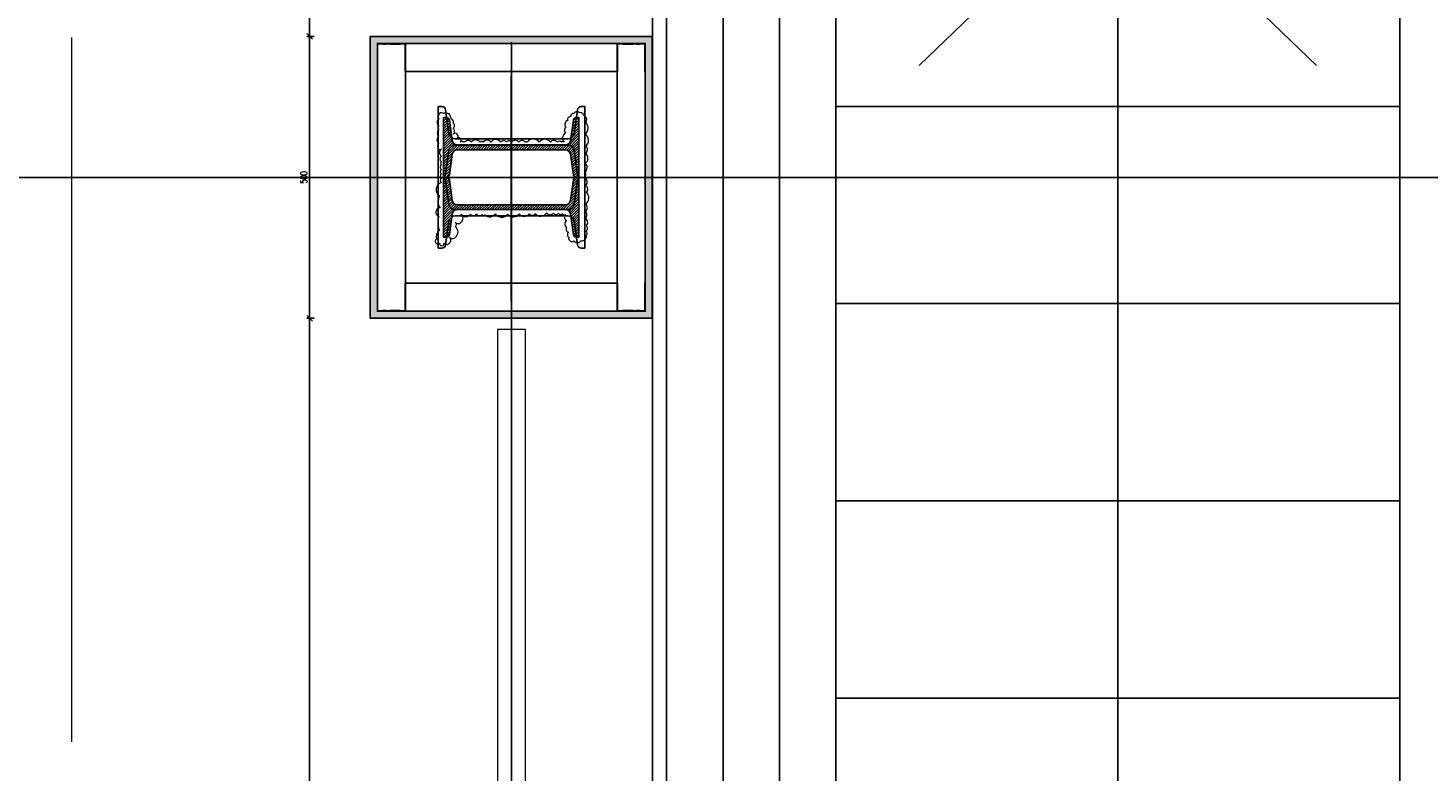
# Model space of a CAD drawing. Header units: centimetres. Extents: x -228435 to 111511, y -89367 to 428125.
# Tile 77 of 219: x -19297 to -16815, y 39947 to 41265. Entities that reach past the tile are written whole.
import ezdxf
from ezdxf.xclip import XClip

# ---------------------------------------------------------------- set-up
doc = ezdxf.new("R2010")
doc.units = ezdxf.units.CM
doc.header["$LTSCALE"] = 50
doc.header["$XCLIPFRAME"] = 0
doc.header["$PDMODE"] = 35
doc.header["$PDSIZE"] = 0.1
for name, pattern in [('Balustrady$0$DASHED', [0.75, 0.5, -0.25]), ('DASHDOT2', [12.7, 6.35, -3.175, 0, -3.175]), ('DIVIDE', [31.75, 12.7, -6.35, 0, -6.35, 0, -6.35])]:
    doc.linetypes.add(name, pattern=pattern)
doc.layers.get('0').update_dxf_attribs({"color": 8})
doc.layers.get('DEFPOINTS').update_dxf_attribs({"color": 8})
for name, color, linetype in [('ARCH_INFO_OSIE', 8, 'Continuous'), ('ARCH_INFO_OSIE_IST', 8, 'DASHDOT2'), ('ARCH_INFO_SCHODY_IST', 8, 'Continuous'), ('ARCH_SCHODY_IST', 8, 'Continuous'), ('ARCH_STROP', 8, 'Continuous'), ('Balustrady$0$ARCH_WITRYNA', 8, 'Continuous'), ('Kondygnacja +0$0$ARCH_STAL_IST', 8, 'Continuous'), ('Kondygnacja -1$0$ARCH_STAL_IST', 8, 'Continuous'), ('Obudowy i okł. słupów$0$ARCH_GK', 8, 'Continuous'), ('Obudowy i okł. słupów$0$ARCH_PROFILE', 8, 'Continuous'), ('Osie rzutów$0$ARCH_INFO_OSIE_OPISY_IST', 8, 'Continuous'), ('RYSUNKOWE_XREF', 8, 'Continuous')]:
    doc.layers.add(name, color=color, linetype=linetype)
for name, color, linetype, lineweight in [('Kondygnacja +0$0$ARCH_WIDOK', 8, 'Continuous', 13), ('Kondygnacja -1$0$ARCH_INFO_WYMIARY', 8, 'Continuous', 9), ('Obudowy i okł. słupów$0$ARCH_hatch', 8, 'Continuous', 13), ('Obudowy i okł. słupów$0$ARCH_WIDOK', 8, 'Continuous', 13)]:
    doc.layers.add(name, color=color, linetype=linetype, lineweight=lineweight)
doc.styles.add('Kondygnacja -1$0$Romans', font='Romans.shx', dxfattribs={"width": 0.7})
doc.dimstyles.new('Kondygnacja -1$0$Wymiary 1-100', dxfattribs={"dimtxt": 12, "dimasz": 10, "dimexe": 5, "dimexo": 0, "dimgap": 4, "dimtad": 1, "dimrnd": 0.5, "dimzin": 12, "dimdsep": 46, "dimtxsty": 'Kondygnacja -1$0$Romans', "dimblk": 'Kondygnacja -1$0$_Oblique', "dimcen": 10, "dimdle": 10, "dimclrt": 55, "dimazin": 0, "dimtfac": 1, "dimtmove": 1, "dimatfit": 3, "dimfxl": 0, "dimtolj": 1, "dimtzin": 0, "dimarcsym": 0})
pattern_1 = [(315, (7779.81467, 18266.4735), (0.224506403, 0.224506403), [])]

# ---------------------------------------------------------------- blocks, each defined once
blk = doc.blocks.new('Osie rzutów')
at = {"layer": 'ARCH_INFO_OSIE_IST', "ltscale": 10}
blk.add_line((4436.04, 8600), (15156.54, 8600), dxfattribs=at)
blk = doc.blocks.new('c blok')
at = {"layer": 'Kondygnacja -1$0$ARCH_STAL_IST'}
h = blk.add_hatch(dxfattribs=at)
h.set_pattern_fill('ANSI31', color=256, scale=0.1, angle=270, style=0)
h.set_pattern_definition(pattern_1)
edge = h.paths.add_edge_path()
edge.add_arc((16972.97, 7625.71), 0.87, 360, 442.0272)
edge.add_line((16973.09, 7626.57), (16969.42, 7627.08))
edge.add_arc((16969.49, 7627.6), 0.52, 180, 262.0272, ccw=False)
edge.add_line((16968.97, 7627.6), (16968.97, 7628.09))
edge.add_line((16968.97, 7628.09), (16979.57, 7628.09))
edge.add_line((16979.57, 7628.09), (16979.57, 7627.6))
edge.add_arc((16979.05, 7627.6), 0.52, -82.0272, 0, ccw=False)
edge.add_line((16979.12, 7627.08), (16975.46, 7626.57))
edge.add_arc((16975.58, 7625.71), 0.87, 97.9728, 180)
edge.add_line((16974.71, 7625.71), (16974.71, 7606.46))
edge.add_arc((16975.58, 7606.46), 0.87, 180, 262.0272)
edge.add_line((16975.46, 7605.6), (16979.12, 7605.09))
edge.add_arc((16979.05, 7604.57), 0.52, 0, 82.0272, ccw=False)
edge.add_line((16979.57, 7604.57), (16979.57, 7604.09))
edge.add_line((16979.57, 7604.09), (16968.97, 7604.09))
edge.add_line((16968.97, 7604.09), (16968.97, 7604.57))
edge.add_arc((16969.49, 7604.57), 0.52, 97.9728, 180, ccw=False)
edge.add_line((16969.42, 7605.09), (16973.09, 7605.6))
edge.add_arc((16972.97, 7606.46), 0.87, 277.9728, 360)
edge.add_line((16973.84, 7606.46), (16973.84, 7625.71))
h = blk.add_hatch(dxfattribs=at)
h.set_pattern_fill('ANSI31', color=256, scale=0.1, angle=270, style=0)
h.set_pattern_definition(pattern_1)
edge = h.paths.add_edge_path()
edge.add_arc((16986.18, 7625.71), 0.87, 97.9728, 180, ccw=False)
edge.add_line((16986.06, 7626.57), (16989.72, 7627.08))
edge.add_arc((16989.65, 7627.6), 0.52, 277.9728, 360)
edge.add_line((16990.17, 7627.6), (16990.17, 7628.09))
edge.add_line((16990.17, 7628.09), (16979.57, 7628.09))
edge.add_line((16979.57, 7628.09), (16979.57, 7627.6))
edge.add_arc((16980.09, 7627.6), 0.52, 180, 262.0272)
edge.add_line((16980.02, 7627.08), (16983.69, 7626.57))
edge.add_arc((16983.57, 7625.71), 0.87, 0, 82.0272, ccw=False)
edge.add_line((16984.44, 7625.71), (16984.44, 7606.46))
edge.add_arc((16983.57, 7606.46), 0.87, 277.9728, 360, ccw=False)
edge.add_line((16983.69, 7605.6), (16980.02, 7605.09))
edge.add_arc((16980.09, 7604.57), 0.52, 97.9728, 180)
edge.add_line((16979.57, 7604.57), (16979.57, 7604.09))
edge.add_line((16979.57, 7604.09), (16990.17, 7604.09))
edge.add_line((16990.17, 7604.09), (16990.17, 7604.57))
edge.add_arc((16989.65, 7604.57), 0.52, 0, 82.0272)
edge.add_line((16989.72, 7605.09), (16986.06, 7605.6))
edge.add_arc((16986.18, 7606.46), 0.87, 180, 262.0272, ccw=False)
edge.add_line((16985.31, 7606.46), (16985.31, 7625.71))
at = {"layer": 'Obudowy i okł. słupów$0$ARCH_hatch'}
h = blk.add_hatch(dxfattribs=at)
h.set_pattern_fill('AR-SAND', color=256, scale=0.01, style=0)
h.paths.add_polyline_path([(16954.57, 7641.09), (16954.57, 7591.09), (17004.57, 7591.09), (17004.57, 7641.09)])
h.paths.add_polyline_path([(17003.32, 7639.84), (17003.32, 7592.34), (16955.82, 7592.34), (16955.82, 7639.84)], flags=16)
at = {"layer": 'ARCH_INFO_OSIE', "linetype": 'DIVIDE', "ltscale": 0.1}
for points in [[(16979.57, 7598.09), (16979.57, 7630.09)], [(16997.52, 7616.09), (16957.62, 7616.09)], [(16974.71, 7616.09), (16984.44, 7616.09)]]:
    blk.add_lwpolyline(points, dxfattribs=at)
at = {"layer": 'Kondygnacja -1$0$ARCH_STAL_IST'}
for points in [[(16973.84, 7625.71, 0.37402), (16973.09, 7626.57), (16969.42, 7627.08, -0.37402), (16968.97, 7627.6), (16968.97, 7628.09), (16979.57, 7628.09), (16979.57, 7627.6, -0.37402), (16979.12, 7627.08), (16975.46, 7626.57, 0.37402), (16974.71, 7625.71), (16974.71, 7606.46, 0.37402), (16975.46, 7605.6), (16979.12, 7605.09, -0.37402), (16979.57, 7604.57), (16979.57, 7604.09), (16968.97, 7604.09), (16968.97, 7604.57, -0.37402), (16969.42, 7605.09), (16973.09, 7605.6, 0.37402), (16973.84, 7606.46)], [(16985.31, 7625.71, -0.37402), (16986.06, 7626.57), (16989.72, 7627.08, 0.37402), (16990.17, 7627.6), (16990.17, 7628.09), (16979.57, 7628.09), (16979.57, 7627.6, 0.37402), (16980.02, 7627.08), (16983.69, 7626.57, -0.37402), (16984.44, 7625.71), (16984.44, 7606.46, -0.37402), (16983.69, 7605.6), (16980.02, 7605.09, 0.37402), (16979.57, 7604.57), (16979.57, 7604.09), (16990.17, 7604.09), (16990.17, 7604.57, 0.37402), (16989.72, 7605.09), (16986.06, 7605.6, -0.37402), (16985.31, 7606.46)]]:
    blk.add_lwpolyline(points, format="xyb", close=True, dxfattribs=at)
at = {"layer": 'Obudowy i okł. słupów$0$ARCH_GK'}
for points in [[(16954.57, 7591.09), (17004.57, 7591.09), (17004.57, 7641.09), (16954.57, 7641.09)], [(16955.82, 7592.34), (17003.32, 7592.34), (17003.32, 7639.84), (16955.82, 7639.84)]]:
    blk.add_lwpolyline(points, close=True, dxfattribs=at)
at = {"layer": 'Obudowy i okł. słupów$0$ARCH_PROFILE'}
for points in [[(16955.84, 7638.25), (16955.92, 7638.34), (16955.92, 7638.84), (16955.82, 7638.94), (16955.82, 7639.84), (16960.8, 7639.84, -1), (16960.8, 7639.79), (16955.87, 7639.79), (16955.87, 7638.96), (16955.97, 7638.86), (16955.97, 7638.32), (16955.87, 7638.22), (16955.87, 7637.76), (16955.97, 7637.66), (16955.97, 7635.82), (16955.87, 7635.72), (16955.87, 7634.89), (16960.8, 7634.89, -1), (16960.8, 7634.84), (16955.82, 7634.84), (16955.82, 7635.74), (16955.92, 7635.84), (16955.92, 7637.64), (16955.84, 7637.72)], [(17003.31, 7638.25), (17003.22, 7638.34), (17003.22, 7638.84), (17003.32, 7638.94), (17003.32, 7639.84), (16998.35, 7639.84, 1), (16998.35, 7639.79), (17003.27, 7639.79), (17003.27, 7638.96), (17003.17, 7638.86), (17003.17, 7638.32), (17003.27, 7638.22), (17003.27, 7637.76), (17003.17, 7637.66), (17003.17, 7635.82), (17003.27, 7635.72), (17003.27, 7634.89), (16998.35, 7634.89, 1), (16998.35, 7634.84), (17003.32, 7634.84), (17003.32, 7635.74), (17003.22, 7635.84), (17003.22, 7637.64), (17003.31, 7637.72)], [(16955.84, 7593.92), (16955.92, 7593.84), (16955.92, 7593.34), (16955.82, 7593.24), (16955.82, 7592.34), (16960.8, 7592.34, 1), (16960.8, 7592.39), (16955.87, 7592.39), (16955.87, 7593.22), (16955.97, 7593.32), (16955.97, 7593.86), (16955.87, 7593.96), (16955.87, 7594.42), (16955.97, 7594.52), (16955.97, 7596.36), (16955.87, 7596.46), (16955.87, 7597.29), (16960.8, 7597.29, 1), (16960.8, 7597.34), (16955.82, 7597.34), (16955.82, 7596.44), (16955.92, 7596.34), (16955.92, 7594.54), (16955.84, 7594.45)], [(17003.31, 7593.92), (17003.22, 7593.84), (17003.22, 7593.34), (17003.32, 7593.24), (17003.32, 7592.34), (16998.35, 7592.34, -1), (16998.35, 7592.39), (17003.27, 7592.39), (17003.27, 7593.22), (17003.17, 7593.32), (17003.17, 7593.86), (17003.27, 7593.96), (17003.27, 7594.42), (17003.17, 7594.52), (17003.17, 7596.36), (17003.27, 7596.46), (17003.27, 7597.29), (16998.35, 7597.29, -1), (16998.35, 7597.34), (17003.32, 7597.34), (17003.32, 7596.44), (17003.22, 7596.34), (17003.22, 7594.54), (17003.31, 7594.45)]]:
    blk.add_lwpolyline(points, format="xyb", close=True, dxfattribs=at)
blk.add_lwpolyline([(16998.32, 7608.34), (16998.32, 7597.34), (16960.82, 7597.34), (16960.82, 7634.84), (16998.32, 7634.84), (16998.32, 7608.34)], dxfattribs=at)
at = {"layer": 'Obudowy i okł. słupów$0$ARCH_WIDOK'}
blk.add_lwpolyline([(16985.81, 7606.7, 0.520567), (16985.81, 7607.17, 0.520567), (16985.81, 7607.93, 0.520567), (16985.81, 7609.16, 0.520567), (16985.81, 7611.14, 0.520567), (16985.81, 7613.26, 0.520567), (16985.81, 7613.62, 0.520567), (16985.81, 7614.77, 0.520567), (16985.81, 7616.05, 0.520567), (16985.81, 7616.92, 0.520567), (16985.81, 7617.97, 0.520567), (16985.81, 7619.73, 0.520567), (16985.81, 7621.1, 0.520567), (16985.81, 7621.63, 0.520567), (16985.81, 7623.18, 0.520567), (16985.81, 7624.3, 0.520567), (16985.81, 7624.61, 0.520567), (16985.81, 7625.14, 0.520567), (16986.46, 7625.14, 0.520567), (16986.46, 7625.71, 0.520567), (16987.24, 7625.71, 0.520567), (16987.24, 7626.4, 0.520567), (16988.25, 7626.4, 0.520567), (16989.19, 7626.4, 0.391103), (16989.88, 7626.7, 0.097049), (16990.46, 7626.93, 0.466209), (16990.88, 7627.53, 0.695481), (16990.81, 7628.07, 0.486099), (16990.88, 7628.85, 0.35864), (16989.92, 7628.97, 0.520567), (16988.75, 7628.94, 0.520567), (16987.98, 7628.94, 0.520567), (16986.88, 7628.94, 0.520567), (16985.59, 7628.94, 0.520567), (16984.58, 7628.94, 0.520567), (16984.58, 7628.49, 0.520567), (16983.32, 7628.49, 0.520567), (16982.34, 7628.49, 0.520567), (16981.8, 7628.49, 0.520567), (16980.93, 7628.49, 0.520567), (16980.18, 7628.49, 0.520567), (16979.39, 7628.49, 0.520567), (16978.66, 7628.49, 0.630412), (16976.28, 7628.82, 0.291029), (16974.15, 7628.73, 0.793013), (16972.62, 7628.97, 0.148616), (16970.16, 7628.88, 0.285246), (16968.59, 7629.35, 1.165163), (16967.9, 7628.79, 1.326239), (16967.91, 7628.03, 0.520567), (16967.91, 7627.08, 0.520567), (16968.98, 7627.08, 0.520567), (16968.98, 7626.01, 0.520567), (16970.78, 7626.01, 0.520567), (16971.59, 7626.01, 0.520567), (16971.59, 7625.03, 0.520567), (16973.05, 7625.03, 0.520567), (16973.05, 7623.35, 0.520567), (16973.09, 7622.27, 0.520567), (16972.96, 7621.26, 0.520567), (16972.94, 7620.73, 0.520567), (16973.11, 7618.98, 0.520567), (16973.05, 7616.75, 0.520567), (16973.11, 7614.72, 0.520567), (16973.11, 7612.93, 0.520567), (16973.13, 7611.84, 0.520567), (16973.28, 7609.82, 0.520567), (16973.22, 7608.64, 0.520567), (16973.17, 7607.75, 0.520567), (16973.13, 7607.04, 0.520567), (16972.98, 7606.51, 0.520567), (16971.89, 7606.28, 0.520567), (16970.67, 7606.28, 0.520567), (16969.85, 7605.98, 0.520567), (16968.92, 7605.84, 0.520567), (16968.39, 7605.73, 0.520567), (16968.29, 7604.99, 0.520567), (16968.31, 7603.75, 0.520567), (16969.28, 7602.8, 0.520567), (16970.06, 7602.84, 0.520567), (16970.98, 7602.8, 0.520567), (16972.29, 7602.99, 0.520567), (16973.51, 7602.99, 0.520567), (16974.84, 7602.91, 0.520567), (16976.9, 7602.82, 0.520567), (16978.12, 7602.87, 0.520567), (16979.57, 7603.16, 0.520567), (16980.54, 7603.06, 0.520567), (16982.03, 7602.99, 0.520567), (16983.8, 7602.93, 0.520567), (16985.08, 7602.91, 0.520567), (16987.25, 7603.03, 0.520567), (16989.25, 7602.91, 0.520567), (16990.58, 7603.31, 0.520567), (16991.04, 7603.98, 0.520567), (16990.91, 7604.95, 0.520567), (16990.37, 7605.54, 0.520567), (16989.67, 7606.09, 0.520567), (16988.43, 7606.43, 0.520567), (16987.46, 7606.43, 0.520567)], format="xyb", close=True, dxfattribs=at)
blk = doc.blocks.new('A$C6FDA0163')
at = {"layer": 'ARCH_INFO_OSIE_IST', "ltscale": 2}
blk.add_line((-190.03, -1830.05, -630), (-190.03, 85.33, -630), dxfattribs=at)
at = {"layer": 'ARCH_INFO_SCHODY_IST'}
for points in [[(-82.5, -1583.85), (-82.5, -1165.28), (-117.71, -1199.21)], [(-82.5, -1583.85), (-82.5, -1165.28), (-47.29, -1199.21)]]:
    blk.add_lwpolyline(points, dxfattribs=at)
at = {"layer": 'ARCH_SCHODY_IST'}
for p, q in [((-162.5, -1633.55), (-162.5, -1136.11)), ((-152.5, -1694.31), (-152.5, -1148.51)), ((-142.5, -1694.31), (-142.5, -1150.9)), ((-132.5, -1626.81), (-132.5, -1153.3)), ((-32.5, -1626.81), (-32.5, -1177.26)), ((-132.5, -1206.46), (-32.5, -1206.46)), ((-132.5, -1241.46), (-32.5, -1241.46)), ((-132.5, -1276.46), (-32.5, -1276.46)), ((-132.5, -1311.46), (-32.5, -1311.46))]:
    blk.add_line(p, q, dxfattribs=at)
at = {"layer": 'ARCH_STROP'}
blk.add_lwpolyline([(-165, -117.05), (165, -117.05), (165, -1799.05), (-165, -1799.05)], close=True, dxfattribs=at)
at = {"layer": 'Balustrady$0$ARCH_WITRYNA', "linetype": 'Balustrady$0$DASHED', "ltscale": 10, "elevation": 630}
blk.add_lwpolyline([(-190, -1246.05), (-190, -1631.05), (-165, -1631.05)], dxfattribs=at)
at = {"layer": 'Kondygnacja +0$0$ARCH_WIDOK'}
blk.add_line((-187.5, -1246.05), (-192.5, -1246.05), dxfattribs=at)
blk.add_lwpolyline([(-162.5, -1633.55), (-165.03, -1633.55), (-165.03, -246.72), (-162.5, -246.72)], dxfattribs=at)
at = {"layer": 'Kondygnacja +0$0$ARCH_WIDOK', "elevation": 630}
for points in [[(-192.5, -1246.05), (-192.5, -1633.55), (-165, -1633.55)], [(-165, -1628.55), (-187.5, -1628.55), (-187.5, -1246.05)]]:
    blk.add_lwpolyline(points, dxfattribs=at)
at = {"rotation": 90}
blk.add_blockref('c blok', (7426.05, -18198.62, -630), dxfattribs=at)
at = {"layer": 'RYSUNKOWE_XREF'}
blk.add_blockref('Osie rzutów', (-10460.03, -9819.05, -630), dxfattribs=at)
blk = doc.blocks.new('Kondygnacja -1$0$_Oblique')
at = {"color": 0, "linetype": 'ByBlock', "lineweight": -2}
blk.add_line((-0.5, -0.5), (0.5, 0.5), dxfattribs=at)
blk = doc.blocks.new('*D1077')
at = {"layer": 'DEFPOINTS', "color": 0, "lineweight": 40}
for p in [(-18690.3, 41250), (-18798.2, 40750), (-18690.3, 40750)]:
    blk.add_point(p, dxfattribs=at)
at = {"layer": 'Kondygnacja -1$0$ARCH_INFO_WYMIARY', "color": 0, "lineweight": -2}
for p, q in [((-18798.2, 41260), (-18798.2, 40740)), ((-18790.2, 41250), (-18803.2, 41250)), ((-18790.2, 40750), (-18803.2, 40750))]:
    blk.add_line(p, q, dxfattribs=at)
at = {"layer": 'Kondygnacja -1$0$ARCH_INFO_WYMIARY', "color": 0, "lineweight": -2, "xscale": 10, "yscale": 10, "zscale": 10}
for p, rotation in [((-18798.2, 41250), 90), ((-18798.2, 40750), 270)]:
    blk.add_blockref('Kondygnacja -1$0$_Oblique', p, dxfattribs=dict(at, rotation=rotation))
at = {"layer": 'Kondygnacja -1$0$ARCH_INFO_WYMIARY', "color": 55, "insert": (-18808.2, 41000), "char_height": 12, "attachment_point": 5, "rotation": 90, "style": 'Kondygnacja -1$0$Romans'}
blk.add_mtext('\\A1;500', dxfattribs=at)
blk = doc.blocks.new('*D1085')
at = {"layer": 'DEFPOINTS', "color": 0, "lineweight": 40}
for p in [(-18798.2, 40750), (-18690.3, 40750), (-18664.5, 35420)]:
    blk.add_point(p, dxfattribs=at)
at = {"layer": 'Kondygnacja -1$0$ARCH_INFO_WYMIARY', "color": 0, "lineweight": -2}
for p, q in [((-18790.2, 40750), (-18803.2, 40750)), ((-18798.2, 35410), (-18798.2, 40760)), ((-18790.2, 35420), (-18803.2, 35420))]:
    blk.add_line(p, q, dxfattribs=at)
at = {"layer": 'Kondygnacja -1$0$ARCH_INFO_WYMIARY', "color": 0, "lineweight": -2, "xscale": 10, "yscale": 10, "zscale": 10}
for p, rotation in [((-18798.2, 40750), 90), ((-18798.2, 35420), 270)]:
    blk.add_blockref('Kondygnacja -1$0$_Oblique', p, dxfattribs=dict(at, rotation=rotation))
at = {"layer": 'Kondygnacja -1$0$ARCH_INFO_WYMIARY', "color": 55, "insert": (-18808.2, 38085), "char_height": 12, "attachment_point": 5, "rotation": 90, "style": 'Kondygnacja -1$0$Romans'}
blk.add_mtext('\\A1;5330', dxfattribs=at)
blk = doc.blocks.new('*D1086')
at = {"layer": 'DEFPOINTS', "color": 0, "lineweight": 40}
for p in [(-18798.2, 46750), (-18690.3, 46750), (-18690.3, 41250)]:
    blk.add_point(p, dxfattribs=at)
at = {"layer": 'Kondygnacja -1$0$ARCH_INFO_WYMIARY', "color": 0, "lineweight": -2}
for p, q in [((-18790.2, 46750), (-18803.2, 46750)), ((-18798.2, 41240), (-18798.2, 46760)), ((-18790.2, 41250), (-18803.2, 41250))]:
    blk.add_line(p, q, dxfattribs=at)
at = {"layer": 'Kondygnacja -1$0$ARCH_INFO_WYMIARY', "color": 0, "lineweight": -2, "xscale": 10, "yscale": 10, "zscale": 10}
for p, rotation in [((-18798.2, 46750), 90), ((-18798.2, 41250), 270)]:
    blk.add_blockref('Kondygnacja -1$0$_Oblique', p, dxfattribs=dict(at, rotation=rotation))
at = {"layer": 'Kondygnacja -1$0$ARCH_INFO_WYMIARY', "color": 55, "insert": (-18808.2, 44000), "char_height": 12, "attachment_point": 5, "rotation": 90, "style": 'Kondygnacja -1$0$Romans'}
blk.add_mtext('\\A1;5500', dxfattribs=at)

msp = doc.modelspace()

# ---------------------------------------------------------------- linework, layer by layer
at = {"linetype": 'Balustrady$0$DASHED', "lineweight": 20, "ltscale": 50, "elevation": -5670}
msp.add_lwpolyline([(-19219.92022, 53823.48574), (-13875.78762, 53823.48574), (-13875.78762, 34373.38665), (-19219.92022, 34373.38665)], close=True, dxfattribs=at)
at = {"layer": 'Kondygnacja +0$0$ARCH_STAL_IST', "elevation": 630}
for points in [[(-18310, 41000), (-18310, 41125.66667), (-18316.44316, 41125.66667, 0.3740358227), (-18323.09496, 41119.88125), (-18328.97565, 41077.87627, -0.3740358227), (-18339.91893, 41068.35833), (-18540.08107, 41068.35833, -0.3740358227), (-18551.02435, 41077.87627), (-18556.90504, 41119.88125, 0.3740358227), (-18563.55684, 41125.66667), (-18570, 41125.66667), (-18570, 41000), (-18563.55684, 41000, 0.3740358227), (-18556.90504, 41005.78542), (-18551.02435, 41047.79039, -0.3740358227), (-18540.08107, 41057.30833), (-18339.91893, 41057.30833, -0.3740358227), (-18328.97565, 41047.79039), (-18323.09496, 41005.78542, 0.3740358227), (-18316.44316, 41000)], [(-18310, 40874.33333), (-18310, 41000), (-18316.44316, 41000, 0.3740358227), (-18323.09496, 40994.21458), (-18328.97565, 40952.20961, -0.3740358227), (-18339.91893, 40942.69167), (-18540.08107, 40942.69167, -0.3740358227), (-18551.02435, 40952.20961), (-18556.90504, 40994.21458, 0.3740358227), (-18563.55684, 41000), (-18570, 41000), (-18570, 40874.33333), (-18563.55684, 40874.33333, 0.3740358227), (-18556.90504, 40880.11875), (-18551.02435, 40922.12373, -0.3740358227), (-18540.08107, 40931.64167), (-18339.91893, 40931.64167, -0.3740358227), (-18328.97565, 40922.12373), (-18323.09496, 40880.11875, 0.3740358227), (-18316.44316, 40874.33333)]]:
    msp.add_lwpolyline(points, format="xyb", close=True, dxfattribs=at)

# ---------------------------------------------------------------- block references
ref = msp.add_blockref('A$C6FDA0163', (-16540, 53190.5, 630), dxfattribs=dict(xscale=10, yscale=10, zscale=10))
XClip(ref).set_block_clipping_path([(-400.031931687, -2219.05), (399.968068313, 380.95)])
at = {"layer": 'Osie rzutów$0$ARCH_INFO_OSIE_OPISY_IST', "xscale": 10, "yscale": 10, "zscale": 10}
msp.add_blockref('Osie rzutów', (-121140, -45000, 630), dxfattribs=at)

# ---------------------------------------------------------------- dimensions: what is measured, and where the dimension line sits
at = {"layer": 'Kondygnacja -1$0$ARCH_INFO_WYMIARY'}
for base, p1, p2, picture, middle in [((-18798.22769, 46750, -5670), (-18690.31932, 41250, -5670), (-18690.31932, 46750, -5670), '*D1086', (-18808.22769, 44000, -5670)), ((-18798.22769, 40750, -5670), (-18690.31932, 41250, -5670), (-18690.31932, 40750, -5670), '*D1077', (-18808.22769, 41000, -5670)), ((-18798.22769, 40750, -5670), (-18664.5, 35419.95833, -5670), (-18690.31932, 40750, -5670), '*D1085', (-18808.22769, 38084.97917, -5670))]:
    dim = msp.add_linear_dim(base=base, p1=p1, p2=p2, angle=90, dimstyle='Kondygnacja -1$0$Wymiary 1-100', dxfattribs=at)
    dim.commit()
    dim.dimension.update_dxf_attribs({"geometry": picture, "text_midpoint": middle})

doc.saveas('drawing.dxf')
